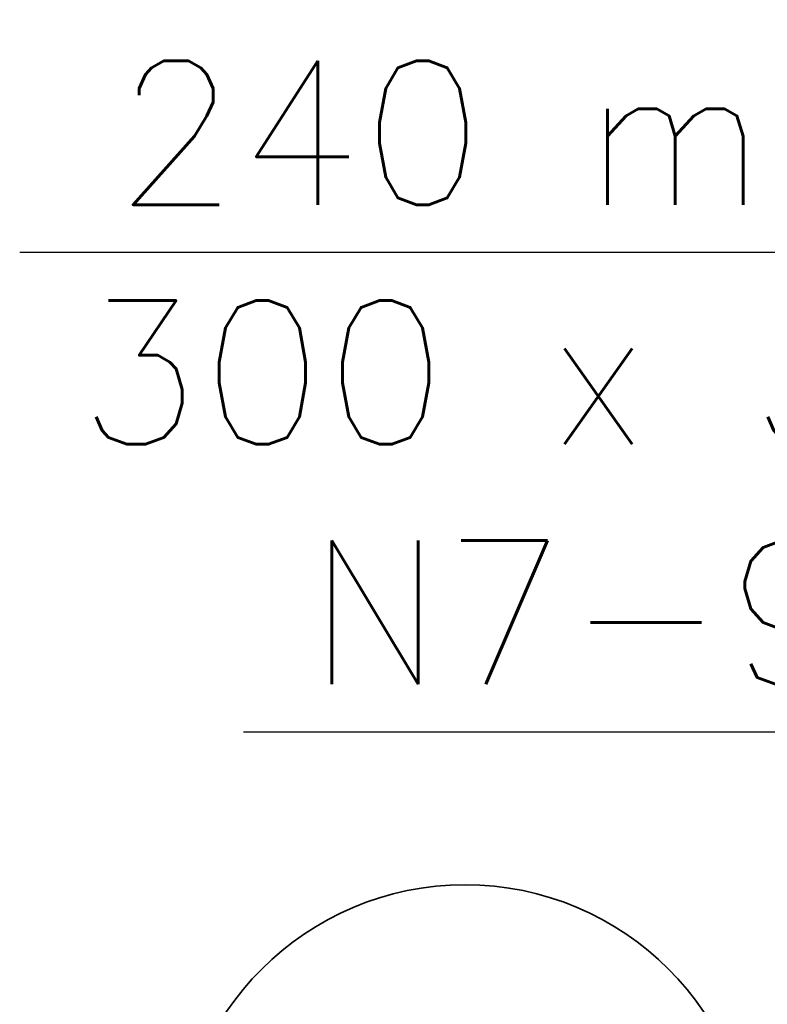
# Model space of a CAD drawing. Header units: millimetres. Extents: x -8078 to 234695, y -4319 to 602442.
# Tile 123 of 152: x 78808 to 79588, y 287839 to 288867. Entities that reach past the tile are written whole.
import ezdxf

# ---------------------------------------------------------------- set-up
doc = ezdxf.new("R2010")
doc.units = ezdxf.units.MM
doc.header["$MEASUREMENT"] = 0
for name, color, linetype in [('#podkład', 252, 'Continuous'), ('FLUID-N7-150-NUM', 7, 'Continuous'), ('Konstrukcja - Siatka mod', 7, 'Continuous')]:
    doc.layers.add(name, color=color, linetype=linetype)
doc.styles.add('FDBES', font='simplex.shx')
doc.dimstyles.new('FDBES', dxfattribs={"dimscale": 50, "dimtxt": 4, "dimasz": 2.5, "dimexe": 0.8, "dimexo": 2, "dimgap": 1, "dimtad": 1, "dimdsep": 46, "dimtxsty": 'FDBES', "dimcen": 2.5, "dimclrd": 4, "dimclre": 5, "dimadec": 0, "dimazin": 0, "dimtfac": 1, "dimtmove": 0, "dimatfit": 3, "dimfxl": 1, "dimarcsym": 0})

# ---------------------------------------------------------------- blocks, each defined once
blk = doc.blocks.new('UHYGFFFF')
at = {"layer": 'Konstrukcja - Siatka mod', "color": 252, "linetype": 'Continuous', "lineweight": 35, "ltscale": 100}
blk.add_circle((18880, 388182.6), 300, dxfattribs=at)
blk = doc.blocks.new('*U56319')
at = {"color": 0, "lineweight": -2}
blk.add_line((-430.1, -500.5), (-1128.7, -500.5), dxfattribs=at)
at = {"color": 0, "lineweight": -2, "insert": (-779.4, -500.5), "char_height": 150, "attachment_point": 5, "style": 'FDBES'}
blk.add_mtext('N7-9\\P ', dxfattribs=at)
at = {"color": 0, "lineweight": -2}
blk.add_leader([(0, 0), (-430.1, -500.5)], dimstyle='FDBES', override={"dimscale": 37.5, "dimclrd": 0, "dimclre": 0}, dxfattribs=at)
blk = doc.blocks.new('*U56320')
at = {"color": 0, "lineweight": -2}
blk.add_line((-440.2, 696.3), (-1260.2, 696.3), dxfattribs=at)
at = {"color": 0, "lineweight": -2, "insert": (-850.2, 696.3), "char_height": 150, "attachment_point": 5, "style": 'FDBES'}
blk.add_mtext('N7-10\\P ', dxfattribs=at)
at = {"color": 0, "lineweight": -2}
blk.add_leader([(0, 0), (-440.2, 696.3)], dimstyle='FDBES', override={"dimscale": 37.5, "dimclrd": 0, "dimclre": 0}, dxfattribs=at)

msp = doc.modelspace()

# ---------------------------------------------------------------- block references
at = {"layer": '#podkład'}
msp.add_blockref('UHYGFFFF', (60392.7, -100518.7), dxfattribs=at)
at = {"layer": 'FLUID-N7-150-NUM', "linetype": 'ByBlock', "lineweight": -2}
for name, p in [('*U56320', (80320.2, 288623.7, 1334)), ('*U56319', (80170.2, 288623.7, 1334))]:
    msp.add_blockref(name, p, dxfattribs=at)

# ---------------------------------------------------------------- texts
at = {"color": 7, "lineweight": -2, "insert": (79411.6, 288623.7, 1334), "char_height": 150, "attachment_point": 5, "style": 'FDBES'}
msp.add_mtext('240 m{\\A2;\\H0.5x;3}/h\\P300 x 300', dxfattribs=at)

# ---------------------------------------------------------------- leaders
at = {"color": 5, "lineweight": -2}
msp.add_leader([(80015.2, 288623.7, 1334), (78808, 288623.7, 1334)], dimstyle='FDBES', override={"dimscale": 60, "dimclrd": 5}, dxfattribs=at)

doc.saveas('drawing.dxf')
